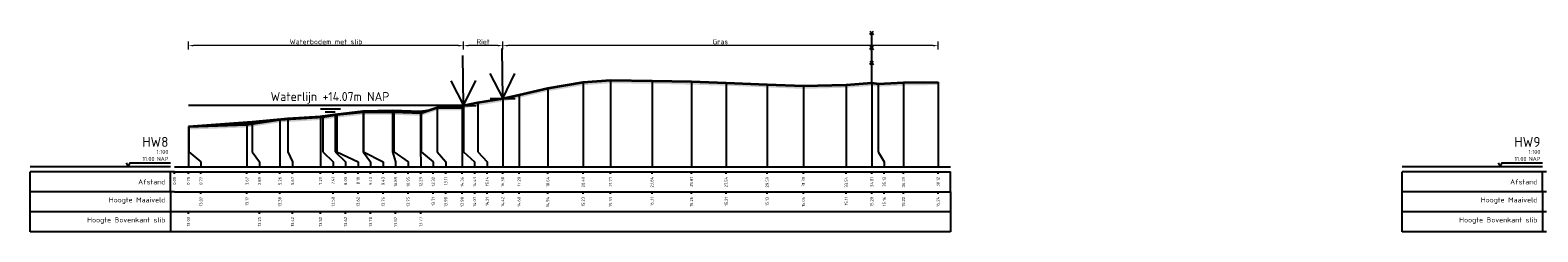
# Model space of a CAD drawing. Header units: metres. Extents: x 197883 to 206898, y 361907 to 364395.
# Tile 120 of 256: x 205856 to 205931, y 363237 to 363247. Entities that reach past the tile are written whole.
import ezdxf
from ezdxf.enums import TextEntityAlignment as Align

# ---------------------------------------------------------------- set-up
doc = ezdxf.new("R2010")
doc.units = ezdxf.units.M
doc.header["$PDMODE"] = 35
doc.header["$PDSIZE"] = 0.075
for name, color, linetype, lineweight in [('B-ME-GR-RIET-SD', 120, 'Continuous', 25), ('B-ME-IE-TERREINAFSCHEIDING_KUNSTMATIG_RASTERHEKWERK-SD', 20, 'Continuous', 25), ('X-ME-AL-PROFIEL_BOVENKANT SLIB-GD', 42, 'Continuous', 35), ('X-ME-AL-PROFIEL_HUIDIG MAAIVELD-GD', 252, 'Continuous', 0), ('X-XX-AL-DETAIL1-M', 7, 'Continuous', 18), ('X-XX-AL-DWARSPROFIEL_PROFIELLIJN MAAIVELD-GD', 8, 'Continuous', 35), ('X-XX-AL-NAP-T18', 7, 'Continuous', 18)]:
    doc.layers.add(name, color=color, linetype=linetype, lineweight=lineweight)
doc.layers.add('X-ME-AL-PROFIEL_WATERLIJN-GD', color=150, linetype='Continuous')
doc.layers.add('X-ME-AL-PROFIELRASTER-S', color=7, linetype='Continuous')
doc.styles.add('NLCS-ISO', font='NLCS-ISO.ttf', dxfattribs={"height": 1.8})
doc.styles.add('NLCS-ISO-ANNOTATIVE-T18', font='NLCS-ISO.ttf', dxfattribs={"height": 1.8})
doc.styles.add('NLCS-ISO-M100-T25', font='NLCS-ISO.ttf', dxfattribs={"height": 0.25})
doc.dimstyles.new('NLCS-M100-T25-PIJL_L2_H1', dxfattribs={"dimscale": 0.1, "dimtxt": 2.5, "dimasz": 2.5, "dimexe": 2, "dimexo": 2, "dimgap": 0.7, "dimtad": 1, "dimzin": 0, "dimdsep": 46, "dimtxsty": 'NLCS-ISO-M100-T25', "dimcen": 0, "dimdle": 2, "dimclrd": 256, "dimclre": 256, "dimclrt": 256, "dimadec": 1, "dimazin": 0, "dimtfac": 1, "dimtdec": 3, "dimtofl": 0, "dimtmove": 0, "dimatfit": 3, "dimfxl": 2, "dimfxlon": 1, "dimtfillclr": 256, "dimtolj": 1, "dimtzin": 0, "dimlwd": -1, "dimlwe": -1, "dimarcsym": 0})

# ---------------------------------------------------------------- blocks, each defined once
blk = doc.blocks.new('SAL-PROFIELRASTER-D')
at = {"color": 0, "linetype": 'ByBlock', "lineweight": -2, "flags": 128}
for points in [[(-2, 0), (-72, 0)], [(-24, 2), (-23, 0), (-22, 2), (-2, 2)], [(-72, -12.5), (-72, -2.5)], [(0, -2.5), (-72, -2.5)], [(-2, -12.5), (-2, -2.5)], [(0, -12.5), (-72, -12.5)]]:
    blk.add_lwpolyline(points, dxfattribs=at)
at = {"color": 0, "linetype": 'ByBlock', "lineweight": -2, "style": 'NLCS-ISO-ANNOTATIVE-T18'}
blk.add_text('NAP', height=2, dxfattribs=at).set_placement((-3, 3), align=Align.RIGHT)
blk.add_text('Afstand', height=2.5, dxfattribs=at).set_placement((-4.5, -7.5), align=Align.MIDDLE_RIGHT)
for tag, height, p in [('PROFIELNR', 5, (-3, 10)), ('SCHAAL', 2, (-3, 6.5)), ('NAP', 2, (-9.94, 3))]:
    blk.add_attdef(tag, text='', height=height, dxfattribs=at).set_placement(p, align=Align.RIGHT)
blk = doc.blocks.new('SAL-PROFIELRASTER_BALK_EIND1-D')
at = {"color": 0, "linetype": 'ByBlock', "lineweight": -2}
blk.add_line((1, -12.5), (1, -2.5), dxfattribs=at)
at = {"color": 0, "linetype": 'ByBlock', "lineweight": -2, "flags": 128}
for points in [[(0, 0), (1, 0)], [(0, -2.5), (1, -2.5)], [(0, -12.5), (1, -12.5)]]:
    blk.add_lwpolyline(points, dxfattribs=at)
blk = doc.blocks.new('SAL-PROFIELRASTER_BALK-D')
at = {"color": 0, "linetype": 'ByBlock', "lineweight": -2}
for p, q in [((-72, -12.5), (-72, -2.5)), ((-2, -2.5), (-2, -12.5)), ((0, -12.5), (-72, -12.5))]:
    blk.add_line(p, q, dxfattribs=at)
at = {"color": 0, "linetype": 'ByBlock', "lineweight": -2, "style": 'NLCS-ISO-ANNOTATIVE-T18'}
for tag, height, p in [('TITEL1', 2.5, (-4.5, -6.5)), ('TITEL2', 1.5, (-4.5, -9.5))]:
    blk.add_attdef(tag, text='', height=height, dxfattribs=at).set_placement(p, align=Align.MIDDLE_RIGHT)
blk = doc.blocks.new('SAL-PROFIELRASTER_BALK_EIND2-D')
at = {"color": 0, "linetype": 'ByBlock', "lineweight": -2}
for p, q in [((1, -2.5), (1, -12.5)), ((1, -12.5), (0, -12.5))]:
    blk.add_line(p, q, dxfattribs=at)
blk = doc.blocks.new('SAL-PROFIELRASTER_BALK_DATA-D')
at = {"color": 0, "linetype": 'ByBlock', "lineweight": -2}
blk.add_lwpolyline([(0, -3.5), (0, -2.5)], dxfattribs=at)
at = {"color": 0, "linetype": 'ByBlock', "lineweight": -2, "style": 'NLCS-ISO-ANNOTATIVE-T18'}
blk.add_attdef('GETAL', text='', height=1.5, rotation=90, dxfattribs=at).set_placement((0.75, -5), align=Align.RIGHT)
blk = doc.blocks.new('SAL-PROFIELRASTER_AANHAAL-D')
at = {"color": 9, "linetype": 'ByBlock', "lineweight": -2, "flags": 128}
blk.add_lwpolyline([(0, 1), (0, 0)], dxfattribs=at)
blk = doc.blocks.new('SAL-PROFIELRASTER_AANHAAL_STAGGER-D')
at = {"color": 9, "linetype": 'ByBlock', "lineweight": -2, "flags": 128}
for points in [[(0, 0), (0, -0.25)], [(0, -0.25), (1, -0.75)], [(1, -0.75), (1, -1)]]:
    blk.add_lwpolyline(points, dxfattribs=at)
blk = doc.blocks.new('*D50')
at = {"layer": 'Defpoints', "color": 0, "transparency": 16777216}
for p in [(205863.988, 363246.309), (205877.717, 363237.925), (205863.988, 363237.175)]:
    blk.add_point(p, dxfattribs=at)
at = {"layer": 'X-XX-AL-DETAIL1-M', "color": 253, "transparency": 16777216}
for p, q in [((205863.988, 363246.109), (205863.988, 363246.509)), ((205877.467, 363246.309), (205864.238, 363246.309)), ((205877.717, 363246.109), (205877.717, 363246.509))]:
    blk.add_line(p, q, dxfattribs=at)
for points in [[(205864.238, 363246.35), (205864.238, 363246.267), (205863.988, 363246.309)], [(205877.467, 363246.35), (205877.467, 363246.267), (205877.717, 363246.309)]]:
    blk.add_solid(points, dxfattribs=at)
at = {"layer": 'X-XX-AL-DETAIL1-M', "color": 253, "transparency": 16777216, "insert": (205870.853, 363246.504), "char_height": 0.25, "attachment_point": 5, "style": 'NLCS-ISO-M100-T25'}
blk.add_mtext('\\A1;Waterbodem met slib', dxfattribs=at)
blk = doc.blocks.new('*D51')
at = {"layer": 'Defpoints', "color": 0, "transparency": 16777216}
for p in [(205877.717, 363246.309), (205877.717, 363237.925), (205879.673, 363237.175)]:
    blk.add_point(p, dxfattribs=at)
at = {"layer": 'X-XX-AL-DETAIL1-M', "color": 253, "transparency": 16777216}
for p, q in [((205877.717, 363246.109), (205877.717, 363246.509)), ((205879.423, 363246.309), (205877.967, 363246.309)), ((205879.673, 363246.109), (205879.673, 363246.509))]:
    blk.add_line(p, q, dxfattribs=at)
for points in [[(205877.967, 363246.35), (205877.967, 363246.267), (205877.717, 363246.309)], [(205879.423, 363246.35), (205879.423, 363246.267), (205879.673, 363246.309)]]:
    blk.add_solid(points, dxfattribs=at)
at = {"layer": 'X-XX-AL-DETAIL1-M', "color": 253, "transparency": 16777216, "insert": (205878.695, 363246.504), "char_height": 0.25, "attachment_point": 5, "style": 'NLCS-ISO-M100-T25'}
blk.add_mtext('\\A1;Riet', dxfattribs=at)
blk = doc.blocks.new('SGR-RIET DWP-SOD')
at = {"flags": 128}
for points in [[(0, 0), (-0.01, 1)], [(-0.255, 0.497), (0, 0), (0.245, 0.503)], [(-0.25, -0.003), (0.25, 0.003)]]:
    blk.add_lwpolyline(points, dxfattribs=at)
blk = doc.blocks.new('*D52')
at = {"layer": 'Defpoints', "color": 0, "transparency": 16777216}
for p in [(205879.673, 363246.309), (205879.673, 363237.175), (205901.403, 363237.175)]:
    blk.add_point(p, dxfattribs=at)
at = {"layer": 'X-XX-AL-DETAIL1-M', "color": 253, "transparency": 16777216}
for p, q in [((205879.673, 363246.109), (205879.673, 363246.509)), ((205901.153, 363246.309), (205879.923, 363246.309)), ((205901.403, 363246.109), (205901.403, 363246.509))]:
    blk.add_line(p, q, dxfattribs=at)
for points in [[(205879.923, 363246.35), (205879.923, 363246.267), (205879.673, 363246.309)], [(205901.153, 363246.35), (205901.153, 363246.267), (205901.403, 363246.309)]]:
    blk.add_solid(points, dxfattribs=at)
at = {"layer": 'X-XX-AL-DETAIL1-M', "color": 253, "transparency": 16777216, "insert": (205890.538, 363246.504), "char_height": 0.25, "attachment_point": 5, "style": 'NLCS-ISO-M100-T25'}
blk.add_mtext('\\A1;Gras', dxfattribs=at)
blk = doc.blocks.new('SIE-RASTERHEKWERK-SOD')
at = {"flags": 128}
for points in [[(-0.035, 1.035), (0.035, 0.965)], [(-0.035, 0.965), (0, 1), (0.035, 1.035)], [(0, 0), (0, 1)], [(-0.035, 0.735), (0.035, 0.665)], [(-0.035, 0.665), (0, 0.7), (0.035, 0.735)], [(-0.035, 0.435), (0.035, 0.365)], [(-0.035, 0.365), (0, 0.4), (0.035, 0.435)]]:
    blk.add_lwpolyline(points, dxfattribs=at)

msp = doc.modelspace()

# ---------------------------------------------------------------- hatches: boundary and pattern name
at = {"layer": 'X-ME-AL-PROFIEL_HUIDIG MAAIVELD-GD'}
h = msp.add_hatch(dxfattribs=at)
h.set_pattern_fill('AGR-MAAIVELD', color=256, scale=0.05, pattern_type=2)
h.set_pattern_definition([(45, (69.95363, -860.28955), (-0.25000007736, 0.25000007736), []), (45, (69.91792, -860.25384), (0, 0.50000015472), [0.3535535, -0.3535535]), (45, (69.8822, -860.21813), (0, 0.50000015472), [0.3535535, -0.3535535]), (45, (69.846, -860.1819), (0, 0.50000015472), [0.3535535, -0.3535535]), (45, (69.81078, -860.1467), (0, 0.50000015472), [0.3535535, -0.3535535]), (45, (69.77506, -860.111), (0, 0.50000015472), [0.3535535, -0.3535535]), (45, (69.73935, -860.07527), (0, 0.50000015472), [0.3535535, -0.3535535]), (315, (69.95363, -860.28955), (0.25000007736, 0.25000007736), []), (315, (69.98935, -860.25384), (0.50000015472, -1e-16), [0.3535535, -0.3535535]), (315, (70.02506, -860.21813), (0.50000015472, -1e-16), [0.3535535, -0.3535535]), (315, (70.06128, -860.1819), (0.50000015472, -1e-16), [0.3535535, -0.3535535]), (315, (70.0965, -860.1467), (0.50000015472, -1e-16), [0.3535535, -0.3535535]), (315, (70.1322, -860.111), (0.50000015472, -1e-16), [0.3535535, -0.3535535]), (315, (70.16792, -860.07527), (0.50000015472, -1e-16), [0.3535535, -0.3535535])])
h.paths.add_polyline_path([(205901.403, 363244.49), (205901.403, 363244.34), (205899.68, 363244.315), (205898.42, 363244.257), (205898.094, 363244.295), (205896.823, 363244.205), (205894.68, 363244.148), (205892.874, 363244.223), (205890.83, 363244.306), (205889.099, 363244.359), (205887.128, 363244.402), (205885.061, 363244.43), (205883.691, 363244.329), (205881.925, 363244.033), (205880.489, 363243.698), (205879.673, 363243.515), (205878.431, 363243.309), (205877.717, 363243.163), (205877.65, 363243.074), (205876.397, 363243.071), (205875.609, 363242.803), (205874.238, 363242.85), (205872.723, 363242.853), (205871.391, 363242.711), (205870.702, 363242.599), (205868.552, 363242.471), (205866.909, 363242.22), (205864.013, 363242.115), (205864.013, 363242.265), (205866.909, 363242.37), (205868.552, 363242.621), (205870.702, 363242.749), (205871.391, 363242.861), (205872.723, 363243.003), (205874.238, 363243), (205875.609, 363242.953), (205876.397, 363243.221), (205877.65, 363243.224), (205877.717, 363243.313), (205878.431, 363243.459), (205879.673, 363243.665), (205880.489, 363243.848), (205881.925, 363244.183), (205883.691, 363244.479), (205885.061, 363244.58), (205887.128, 363244.552), (205889.099, 363244.509), (205890.83, 363244.456), (205892.874, 363244.373), (205894.68, 363244.298), (205896.823, 363244.355), (205898.094, 363244.445), (205898.42, 363244.407), (205899.68, 363244.465)])

# ---------------------------------------------------------------- linework, layer by layer
at = {"layer": 'X-ME-AL-PROFIEL_BOVENKANT SLIB-GD'}
msp.add_lwpolyline([(205863.988, 363242.273), (205867.174, 363242.499), (205868.955, 363242.668), (205870.581, 363242.768), (205871.319, 363242.865), (205872.716, 363243.03), (205874.178, 363243.061), (205875.579, 363243.013), (205875.93, 363243.063)], dxfattribs=at)
at = {"layer": 'X-ME-AL-PROFIEL_WATERLIJN-GD'}
for points in [[(205877.717, 363243.313), (205863.988, 363243.313)], [(205870.578, 363243.15), (205871.578, 363243.15)], [(205870.82, 363243.005), (205871.32, 363243.005)]]:
    msp.add_lwpolyline(points, dxfattribs=at)
at = {"layer": 'X-XX-AL-DWARSPROFIEL_PROFIELLIJN MAAIVELD-GD'}
msp.add_lwpolyline([(205864.013, 363242.265), (205866.909, 363242.37), (205868.552, 363242.621), (205870.702, 363242.749), (205871.391, 363242.861), (205872.723, 363243.003), (205874.238, 363243), (205875.609, 363242.953), (205876.397, 363243.221), (205877.65, 363243.224), (205877.717, 363243.313), (205878.431, 363243.459), (205879.673, 363243.665), (205880.489, 363243.848), (205881.925, 363244.183), (205883.691, 363244.479), (205885.061, 363244.58), (205887.128, 363244.552), (205889.099, 363244.509), (205890.83, 363244.456), (205892.874, 363244.373), (205894.68, 363244.298), (205896.823, 363244.355), (205898.094, 363244.445), (205898.42, 363244.407), (205899.68, 363244.465), (205901.403, 363244.49)], dxfattribs=at)

# ---------------------------------------------------------------- block references
at = {"layer": 'B-ME-GR-RIET-SD', "xscale": 2.5, "yscale": 2.5, "zscale": 2.5}
for p in [(205879.673, 363243.665), (205877.717, 363243.313)]:
    msp.add_blockref('SGR-RIET DWP-SOD', p, dxfattribs=at)
at = {"layer": 'B-ME-IE-TERREINAFSCHEIDING_KUNSTMATIG_RASTERHEKWERK-SD', "xscale": 2.5, "yscale": 2.5, "zscale": 2.5}
msp.add_blockref('SIE-RASTERHEKWERK-SOD', (205898.094, 363244.445), dxfattribs=at)
at = {"layer": 'X-ME-AL-PROFIELRASTER-S'}
for p, yscale in [((205885.061, 363240.246), 4.334), ((205880.489, 363240.246), 3.602), ((205881.925, 363240.246), 3.936999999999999), ((205883.691, 363240.246), 4.233000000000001), ((205887.128, 363240.246), 4.305999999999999), ((205889.099, 363240.246), 4.263), ((205890.83, 363240.246), 4.210000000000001), ((205892.874, 363240.246), 4.127000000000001), ((205894.68, 363240.246), 4.052), ((205896.823, 363240.246), 4.109), ((205898.094, 363240.246), 4.199), ((205898.42, 363241.246), 3.161), ((205899.68, 363240.246), 4.218999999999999), ((205901.403, 363240.246), 4.244), ((205876.397, 363241.246), 1.975), ((205877.65, 363240.246), 2.978), ((205877.717, 363241.246), 2.067), ((205877.717, 363241.246), 2.067), ((205877.717, 363241.246), 2.067), ((205877.717, 363241.246), 2.067), ((205878.431, 363241.246), 2.212999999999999), ((205879.673, 363240.246), 3.419), ((205866.909, 363240.246), 2.124000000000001), ((205867.174, 363241.246), 1.253), ((205868.552, 363240.246), 2.375), ((205868.955, 363241.246), 1.422000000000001), ((205870.581, 363240.246), 2.522), ((205870.702, 363241.246), 1.503), ((205871.319, 363241.246), 1.619), ((205871.391, 363241.246), 1.615), ((205872.716, 363241.246), 1.784000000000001), ((205872.723, 363241.246), 1.757), ((205874.178, 363241.246), 1.815), ((205874.238, 363241.246), 1.754), ((205875.579, 363241.246), 1.766999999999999), ((205875.609, 363241.246), 1.707000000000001), ((205863.988, 363240.246), 2.026999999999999), ((205864.013, 363241.246), 1.019)]:
    msp.add_blockref('SAL-PROFIELRASTER_AANHAAL-D', p, dxfattribs=dict(at, yscale=yscale))
at = {"layer": 'X-ME-AL-PROFIELRASTER-S', "xscale": 0.1, "yscale": 0.1, "zscale": 0.1}
for name, p, values in [('SAL-PROFIELRASTER-D', (205863.288, 363240.246), {'PROFIELNR': 'HW8', 'SCHAAL': '1:100', 'NAP': '11.00'}), ('SAL-PROFIELRASTER-D', (205931.769, 363240.246), {'PROFIELNR': 'HW9', 'SCHAAL': '1:100', 'NAP': '11.00'}), ('SAL-PROFIELRASTER_BALK_DATA-D', (205863.288, 363240.246), {'GETAL': '0.00'}), ('SAL-PROFIELRASTER_BALK_DATA-D', (205863.988, 363240.246), {'GETAL': '0.70'}), ('SAL-PROFIELRASTER_BALK_DATA-D', (205864.613, 363240.246), {'GETAL': '0.72'}), ('SAL-PROFIELRASTER_BALK_DATA-D', (205866.909, 363240.246), {'GETAL': '3.62'}), ('SAL-PROFIELRASTER_BALK_DATA-D', (205867.534, 363240.246), {'GETAL': '3.89'}), ('SAL-PROFIELRASTER_BALK_DATA-D', (205868.552, 363240.246), {'GETAL': '5.26'}), ('SAL-PROFIELRASTER_BALK_DATA-D', (205869.177, 363240.246), {'GETAL': '5.67'}), ('SAL-PROFIELRASTER_BALK_DATA-D', (205870.581, 363240.246), {'GETAL': '7.29'}), ('SAL-PROFIELRASTER_BALK_DATA-D', (205871.206, 363240.246), {'GETAL': '7.41'}), ('SAL-PROFIELRASTER_BALK_DATA-D', (205871.831, 363240.246), {'GETAL': '8.03'}), ('SAL-PROFIELRASTER_BALK_DATA-D', (205872.456, 363240.246), {'GETAL': '8.10'}), ('SAL-PROFIELRASTER_BALK_DATA-D', (205873.081, 363240.246), {'GETAL': '9.43'}), ('SAL-PROFIELRASTER_BALK_DATA-D', (205873.706, 363240.246), {'GETAL': '9.43'}), ('SAL-PROFIELRASTER_BALK_DATA-D', (205874.331, 363240.246), {'GETAL': '10.89'}), ('SAL-PROFIELRASTER_BALK_DATA-D', (205874.956, 363240.246), {'GETAL': '10.95'}), ('SAL-PROFIELRASTER_BALK_DATA-D', (205875.581, 363240.246), {'GETAL': '12.29'}), ('SAL-PROFIELRASTER_BALK_DATA-D', (205876.206, 363240.246), {'GETAL': '12.32'}), ('SAL-PROFIELRASTER_BALK_DATA-D', (205876.831, 363240.246), {'GETAL': '13.11'}), ('SAL-PROFIELRASTER_BALK_DATA-D', (205877.65, 363240.246), {'GETAL': '14.36'}), ('SAL-PROFIELRASTER_BALK_DATA-D', (205878.275, 363240.246), {'GETAL': '14.43'}), ('SAL-PROFIELRASTER_BALK_DATA-D', (205878.275, 363240.246), {'GETAL': '14.43'}), ('SAL-PROFIELRASTER_BALK_DATA-D', (205878.275, 363240.246), {'GETAL': '14.43'}), ('SAL-PROFIELRASTER_BALK_DATA-D', (205878.275, 363240.246), {'GETAL': '14.43'}), ('SAL-PROFIELRASTER_BALK_DATA-D', (205878.9, 363240.246), {'GETAL': '15.14'}), ('SAL-PROFIELRASTER_BALK_DATA-D', (205879.673, 363240.246), {'GETAL': '16.38'}), ('SAL-PROFIELRASTER_BALK_DATA-D', (205880.489, 363240.246), {'GETAL': '17.20'}), ('SAL-PROFIELRASTER_BALK_DATA-D', (205881.925, 363240.246), {'GETAL': '18.64'}), ('SAL-PROFIELRASTER_BALK_DATA-D', (205883.691, 363240.246), {'GETAL': '20.40'}), ('SAL-PROFIELRASTER_BALK_DATA-D', (205885.061, 363240.246), {'GETAL': '21.77'}), ('SAL-PROFIELRASTER_BALK_DATA-D', (205887.128, 363240.246), {'GETAL': '23.84'}), ('SAL-PROFIELRASTER_BALK_DATA-D', (205889.099, 363240.246), {'GETAL': '25.81'}), ('SAL-PROFIELRASTER_BALK_DATA-D', (205890.83, 363240.246), {'GETAL': '27.54'}), ('SAL-PROFIELRASTER_BALK_DATA-D', (205892.874, 363240.246), {'GETAL': '29.59'}), ('SAL-PROFIELRASTER_BALK_DATA-D', (205894.68, 363240.246), {'GETAL': '31.39'}), ('SAL-PROFIELRASTER_BALK_DATA-D', (205896.823, 363240.246), {'GETAL': '33.54'}), ('SAL-PROFIELRASTER_BALK_DATA-D', (205898.094, 363240.246), {'GETAL': '34.81'}), ('SAL-PROFIELRASTER_BALK_DATA-D', (205898.719, 363240.246), {'GETAL': '35.13'}), ('SAL-PROFIELRASTER_BALK_DATA-D', (205899.68, 363240.246), {'GETAL': '36.39'}), ('SAL-PROFIELRASTER_BALK_DATA-D', (205901.403, 363240.246), {'GETAL': '38.12'}), ('SAL-PROFIELRASTER_BALK-D', (205863.288, 363239.246), {'TITEL1': 'Hoogte Maaiveld'}), ('SAL-PROFIELRASTER_BALK_DATA-D', (205864.613, 363239.246), {'GETAL': '13.02'}), ('SAL-PROFIELRASTER_BALK_DATA-D', (205866.909, 363239.246), {'GETAL': '13.12'}), ('SAL-PROFIELRASTER_BALK_DATA-D', (205868.552, 363239.246), {'GETAL': '13.38'}), ('SAL-PROFIELRASTER_BALK_DATA-D', (205871.206, 363239.246), {'GETAL': '13.50'}), ('SAL-PROFIELRASTER_BALK_DATA-D', (205872.456, 363239.246), {'GETAL': '13.62'}), ('SAL-PROFIELRASTER_BALK_DATA-D', (205873.706, 363239.246), {'GETAL': '13.76'}), ('SAL-PROFIELRASTER_BALK_DATA-D', (205874.956, 363239.246), {'GETAL': '13.75'}), ('SAL-PROFIELRASTER_BALK_DATA-D', (205876.206, 363239.246), {'GETAL': '13.71'}), ('SAL-PROFIELRASTER_BALK_DATA-D', (205876.831, 363239.246), {'GETAL': '13.98'}), ('SAL-PROFIELRASTER_BALK_DATA-D', (205877.65, 363239.246), {'GETAL': '13.98'}), ('SAL-PROFIELRASTER_BALK_DATA-D', (205878.275, 363239.246), {'GETAL': '14.07'}), ('SAL-PROFIELRASTER_BALK_DATA-D', (205878.275, 363239.246), {'GETAL': '14.07'}), ('SAL-PROFIELRASTER_BALK_DATA-D', (205878.9, 363239.246), {'GETAL': '14.21'}), ('SAL-PROFIELRASTER_BALK_DATA-D', (205879.673, 363239.246), {'GETAL': '14.42'}), ('SAL-PROFIELRASTER_BALK_DATA-D', (205880.489, 363239.246), {'GETAL': '14.60'}), ('SAL-PROFIELRASTER_BALK_DATA-D', (205881.925, 363239.246), {'GETAL': '14.94'}), ('SAL-PROFIELRASTER_BALK_DATA-D', (205883.691, 363239.246), {'GETAL': '15.23'}), ('SAL-PROFIELRASTER_BALK_DATA-D', (205885.061, 363239.246), {'GETAL': '15.33'}), ('SAL-PROFIELRASTER_BALK_DATA-D', (205887.128, 363239.246), {'GETAL': '15.31'}), ('SAL-PROFIELRASTER_BALK_DATA-D', (205889.099, 363239.246), {'GETAL': '15.26'}), ('SAL-PROFIELRASTER_BALK_DATA-D', (205890.83, 363239.246), {'GETAL': '15.21'}), ('SAL-PROFIELRASTER_BALK_DATA-D', (205892.874, 363239.246), {'GETAL': '15.13'}), ('SAL-PROFIELRASTER_BALK_DATA-D', (205894.68, 363239.246), {'GETAL': '15.05'}), ('SAL-PROFIELRASTER_BALK_DATA-D', (205896.823, 363239.246), {'GETAL': '15.11'}), ('SAL-PROFIELRASTER_BALK_DATA-D', (205898.094, 363239.246), {'GETAL': '15.20'}), ('SAL-PROFIELRASTER_BALK_DATA-D', (205898.719, 363239.246), {'GETAL': '15.16'}), ('SAL-PROFIELRASTER_BALK_DATA-D', (205899.68, 363239.246), {'GETAL': '15.22'}), ('SAL-PROFIELRASTER_BALK_DATA-D', (205901.403, 363239.246), {'GETAL': '15.24'}), ('SAL-PROFIELRASTER_BALK-D', (205931.769, 363239.246), {'TITEL1': 'Hoogte Maaiveld'}), ('SAL-PROFIELRASTER_BALK-D', (205863.288, 363238.246), {'TITEL1': 'Hoogte Bovenkant slib'}), ('SAL-PROFIELRASTER_BALK_DATA-D', (205863.988, 363238.246), {'GETAL': '13.03'}), ('SAL-PROFIELRASTER_BALK_DATA-D', (205867.534, 363238.246), {'GETAL': '13.25'}), ('SAL-PROFIELRASTER_BALK_DATA-D', (205869.177, 363238.246), {'GETAL': '13.42'}), ('SAL-PROFIELRASTER_BALK_DATA-D', (205870.581, 363238.246), {'GETAL': '13.52'}), ('SAL-PROFIELRASTER_BALK_DATA-D', (205871.831, 363238.246), {'GETAL': '13.62'}), ('SAL-PROFIELRASTER_BALK_DATA-D', (205873.081, 363238.246), {'GETAL': '13.78'}), ('SAL-PROFIELRASTER_BALK_DATA-D', (205874.331, 363238.246), {'GETAL': '13.82'}), ('SAL-PROFIELRASTER_BALK_DATA-D', (205875.581, 363238.246), {'GETAL': '13.77'}), ('SAL-PROFIELRASTER_BALK-D', (205931.769, 363238.246), {'TITEL1': 'Hoogte Bovenkant slib'})]:
    msp.add_blockref(name, p, dxfattribs=at).add_auto_attribs(values)
at = {"layer": 'X-ME-AL-PROFIELRASTER-S'}
for p, xscale, zscale in [((205864.013, 363241.246), 0.600354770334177, 0.600354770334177), ((205867.174, 363241.246), 0.3600559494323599, 0.3600559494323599), ((205868.955, 363241.246), 0.22152749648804, 0.22152749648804), ((205870.702, 363241.246), 0.5039707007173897, 0.5039707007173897), ((205871.319, 363241.246), 0.5116677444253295, 0.5116677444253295), ((205871.391, 363241.246), 1.064493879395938, 1.064493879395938), ((205872.716, 363241.246), 0.3651397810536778, 0.3651397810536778), ((205872.723, 363241.246), 0.982995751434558, 0.982995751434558), ((205874.178, 363241.246), 0.1523698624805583, 0.1523698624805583), ((205874.238, 363241.246), 0.7174059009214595, 0.7174059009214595), ((205875.579, 363241.246), 0.001193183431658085, 0.001193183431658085), ((205875.609, 363241.246), 0.5964939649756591, 0.5964939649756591), ((205876.397, 363241.246), 0.4335410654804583, 0.4335410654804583), ((205877.717, 363241.246), 0.5578406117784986, 0.5578406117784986), ((205877.717, 363241.246), 0.5578406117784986, 0.5578406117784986), ((205877.717, 363241.246), 0.5578406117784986, 0.5578406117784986), ((205877.717, 363241.246), 0.5578406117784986, 0.5578406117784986), ((205878.431, 363241.246), 0.4692722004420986, 0.4692722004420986), ((205898.42, 363241.246), 0.2993485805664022, 0.2993485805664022)]:
    msp.add_blockref('SAL-PROFIELRASTER_AANHAAL_STAGGER-D', p, dxfattribs=dict(at, xscale=xscale, zscale=zscale))
at = {"layer": 'X-ME-AL-PROFIELRASTER-S', "xscale": 38.74004344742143, "yscale": 0.1, "zscale": 38.74004344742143}
for name, p in [('SAL-PROFIELRASTER_BALK_EIND1-D', (205863.288, 363240.246)), ('SAL-PROFIELRASTER_BALK_EIND2-D', (205863.288, 363239.246)), ('SAL-PROFIELRASTER_BALK_EIND2-D', (205863.288, 363238.246))]:
    msp.add_blockref(name, p, dxfattribs=at)

# ---------------------------------------------------------------- texts
at = {"layer": 'X-XX-AL-NAP-T18', "color": 10, "insert": (205868.09, 363243.403), "char_height": 0.45, "width": 15.43377, "attachment_point": 7, "style": 'NLCS-ISO'}
msp.add_mtext('Waterlijn +14.07m NAP', dxfattribs=at)

# ---------------------------------------------------------------- dimensions: what is measured, and where the dimension line sits
at = {"layer": 'X-XX-AL-DETAIL1-M', "color": 253}
for base, p1, p2, text, picture, middle in [((205863.988, 363246.309), (205877.717, 363237.925), (205863.988, 363237.175), 'Waterbodem met slib', '*D50', (205870.853, 363246.309)), ((205877.717, 363246.309), (205879.673, 363237.175), (205877.717, 363237.925), 'Riet', '*D51', (205878.695, 363246.309)), ((205879.673, 363246.309), (205901.403, 363237.175), (205879.673, 363237.175), 'Gras', '*D52', (205890.538, 363246.309))]:
    dim = msp.add_linear_dim(base=base, p1=p1, p2=p2, text=text, dimstyle='NLCS-M100-T25-PIJL_L2_H1', override={"dimclrd": 253, "dimclre": 253, "dimclrt": 253}, dxfattribs=at)
    dim.commit()
    dim.dimension.update_dxf_attribs({"geometry": picture, "text_midpoint": middle, "dimtype": 160})

doc.saveas('drawing.dxf')
